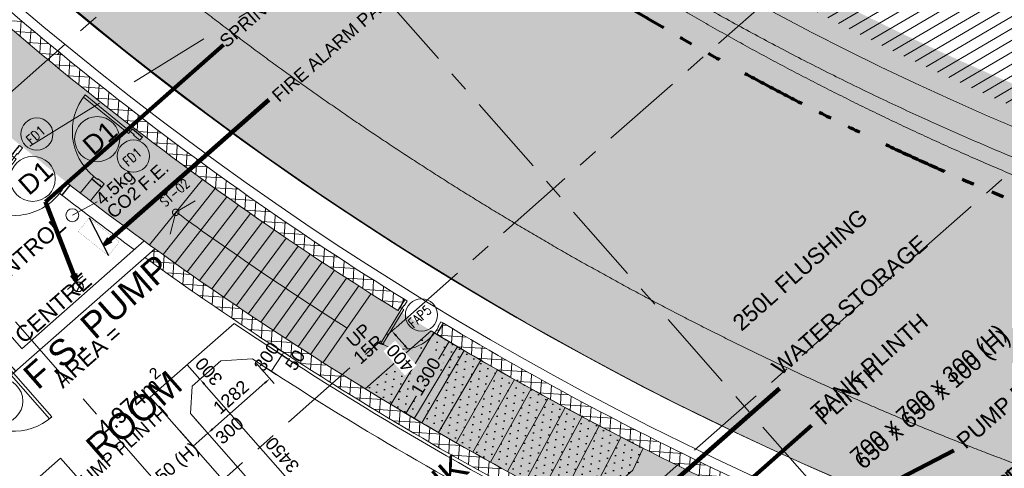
# Model space of a CAD drawing. Header units: millimetres. Extents: x 834119330 to 835277377, y 817781205 to 818243057.
# Tile 27 of 60: x 834337627 to 834352911, y 818032513 to 818039472. Entities that reach past the tile are written whole.
import ezdxf
from ezdxf.enums import TextEntityAlignment as Align
from ezdxf.xclip import XClip

# ---------------------------------------------------------------- set-up
doc = ezdxf.new("R2010")
doc.units = ezdxf.units.MM
doc.header["$LTSCALE"] = 100
doc.header["$XCLIPFRAME"] = 0
for name, pattern in [('CENTER', [2, 1.25, -0.25, 0.25, -0.25]), ('DASHDOT', [25.4, 12.7, -6.35, 0, -6.35]), ('DASHDOT2', [12.7, 6.35, -3.175, 0, -3.175]), ('Double dash', [24.5, 10, -3, 2, -3, 2, -4.5]), ('Grid Line', [22.225, 12.7, -3.175, 3.175, -3.175]), ('HIDDENX2', [19.05, 12.7, -6.35]), ('PHANTOM', [63.5, 31.75, -6.35, 6.35, -6.35, 6.35, -6.35])]:
    doc.linetypes.add(name, pattern=pattern)
doc.layers.get('0').update_dxf_attribs({"lineweight": 0})
doc.layers.get('Defpoints').update_dxf_attribs({"lineweight": 0})
for name, color, linetype, lineweight in [('A-ANNO-NPLT', 5, 'CENTER', 13), ('A-DETL-MBND', 5, 'Continuous', 5), ('A-DOOR', 6, 'Continuous', 13), ('A-WALL', 7, 'Continuous', 13), ('ATR01', 7, 'Continuous', 0), ('C-PROP-LINE', 91, 'Double dash', 70), ('DLN020__', 6, 'DASHDOT', 0), ('DLN030_1', 1, 'Continuous', 0), ('DLN0401_', 7, 'Continuous', 0), ('DLN040__', 3, 'Continuous', 0), ('DLN050_A', 2, 'Continuous', 0), ('DLN210__', 7, 'Continuous', 0), ('DLN240__', 1, 'Continuous', 0), ('DLN325__', 7, 'Continuous', 0), ('DLN580__', 4, 'Continuous', 0), ('DLN810__', 7, 'Continuous', 0), ('DLN914__', 5, 'PHANTOM', 0), ('FITDOOR', 7, 'Continuous', 0), ('HATCH', 8, 'Continuous', 0), ('HCL246', 1, 'Continuous', 0), ('MOE', 6, 'DASHDOT2', 0), ('Pump Plinth', 4, 'Continuous', 13), ('Rev_D', 20, 'Continuous', 0), ('SITE BOUNDARY', 4, 'Continuous', 0), ('XREF', 1, 'Continuous', 0)]:
    doc.layers.add(name, color=color, linetype=linetype, lineweight=lineweight)
doc.layers.add('DLN032__', color=7, linetype='Continuous')
doc.layers.add('DLN660', color=1, linetype='Continuous')
doc.styles.add('romans', font='romans.shx')
doc.styles.get("Standard").update_dxf_attribs({"font": 'swiss.ttf'})
doc.styles.add('StyleSwis721 Lt BT1', font='swissl.ttf')
doc.styles.add('Swis721tBT', font='swissl.ttf')
doc.dimstyles.new('INTDIM', dxfattribs={"dimtxt": 200, "dimasz": 125, "dimexe": 100, "dimexo": 150, "dimgap": 80, "dimtad": 1, "dimdec": 0, "dimzin": 11, "dimdsep": 46, "dimtxsty": 'StyleSwis721 Lt BT1', "dimblk1": '_Open3011', "dimblk2": '_Open3011', "dimsah": 1, "dimcen": -125, "dimclrd": 256, "dimclre": 256, "dimclrt": 2, "dimaunit": 1, "dimadec": 5, "dimazin": 0, "dimtfac": 1, "dimtdec": 0, "dimtofl": 0, "dimtmove": 2, "dimatfit": 3, "dimldrblk": '_Open3011', "dimfxl": 1, "dimtolj": 1, "dimtzin": 0, "dimlwd": -1, "dimlwe": -1, "dimarcsym": 0})
pattern_1 = [(86.3502, (834318555.22, 818029367.07), (-158.428, 10.1057), []), (176.3502, (834318555.22, 818029367.07), (-10.1057, -158.428), [])]

# ---------------------------------------------------------------- blocks, each defined once
blk = doc.blocks.new('DR1CL3')
at = {"layer": 'FITDOOR'}
for p, q in [((0, 0), (0, -37.5)), ((50, 0), (0, 0)), ((50, 0), (50, -50)), ((12, -37.5), (0, -37.5)), ((12, -87.5), (0, -87.5)), ((0, -87.5), (0, -125)), ((62.5, -125), (0, -125)), ((62.5, -50), (50, -50)), ((62.5, -50), (62.5, -125))]:
    blk.add_line(p, q, dxfattribs=at)
blk = doc.blocks.new('DR1CR3')
at = {"layer": 'FITDOOR'}
for p, q in [((-50, 0), (0, 0)), ((-50, 0), (-50, -50)), ((0, 0), (0, -37.5)), ((-62.5, -50), (-62.5, -125)), ((-62.5, -50), (-50, -50)), ((-62.5, -125), (0, -125)), ((-12, -37.5), (0, -37.5)), ((-12, -87.5), (0, -87.5)), ((0, -87.5), (0, -125))]:
    blk.add_line(p, q, dxfattribs=at)
blk = doc.blocks.new('d')
at = {"layer": 'FITDOOR', "color": 6}
for centre, start, end in [((93950, -51545), 270, 0), ((96450, -51545), 180, 270)]:
    blk.add_arc(centre, 1250, start, end, dxfattribs=at)
blk = doc.blocks.new('2.5m')
at = {"layer": 'FITDOOR', "extrusion": (0, 0, -1)}
for points in [[(-93950, -51545), (-93950, -52795), (-93905, -52795), (-93905, -51545), (-93950, -51545)], [(-96495, -51545), (-96495, -52795), (-96450, -52795), (-96450, -51545), (-96495, -51545)]]:
    blk.add_lwpolyline(points, dxfattribs=at)
at = {"layer": 'DLN240__'}
blk.add_blockref('d', (0, 0), dxfattribs=at)
at = {"layer": 'FITDOOR', "rotation": 180}
for name, p in [('DR1CR3', (93855, -51545)), ('DR1CL3', (96545, -51545))]:
    blk.add_blockref(name, p, dxfattribs=at)
blk = doc.blocks.new('_Open301')
at = {"layer": 'Rev_D', "linetype": 'ByBlock'}
blk.add_line((0, 0), (-1, 0), dxfattribs=at)
blk = doc.blocks.new('_Open3011')
at = {"layer": 'ATR01', "linetype": 'ByBlock'}
blk.add_line((0, 0), (-1, 0), dxfattribs=at)
at = {"layer": 'ATR01', "linetype": 'ByBlock', "yscale": 1.119319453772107, "zscale": 0.008}
blk.add_blockref('_Open301', (0, 0), dxfattribs=at)
blk = doc.blocks.new('*D135')
at = {"layer": 'Defpoints', "color": 0, "linetype": 'ByBlock', "transparency": 16777216}
for p in [(834340561, 818034014, 0), (834340426, 818033895), (834342840, 818031424, 0)]:
    blk.add_point(p, dxfattribs=at)
at = {"layer": 'DLN240__', "linetype": 'ByBlock', "transparency": 16777216}
for p, q in [((834340486, 818033948), (834340351, 818033829)), ((834342639, 818031380), (834340492, 818033820)), ((834342765, 818031358), (834342630, 818031239))]:
    blk.add_line(p, q, dxfattribs=at)
for points in [[(834340504, 818033831), (834340479, 818033809), (834340426, 818033895)], [(834342651, 818031391), (834342626, 818031369), (834342705, 818031305)]]:
    blk.add_solid(points, dxfattribs=at)
at = {"layer": 'DLN240__', "color": 2, "linetype": 'ByBlock', "transparency": 16777216, "insert": (834341703, 818032721), "char_height": 200, "attachment_point": 5, "rotation": 131.3502, "style": 'StyleSwis721 Lt BT1'}
blk.add_mtext('\\A1;3450', dxfattribs=at)
blk = doc.blocks.new('*D151')
at = {"layer": 'Defpoints', "color": 0, "linetype": 'ByBlock', "transparency": 16777216}
for p in [(834340276, 818033364, 0), (834340051, 818033166, 0), (834340322, 818032858)]:
    blk.add_point(p, dxfattribs=at)
at = {"layer": 'DLN240__', "linetype": 'ByBlock', "transparency": 16777216}
for p, q in [((834340342, 818033289), (834340613, 818032981)), ((834340117, 818033090), (834340388, 818032783)), ((834340547, 818033056), (834340322, 818032858))]:
    blk.add_line(p, q, dxfattribs=at)
at = {"layer": 'DLN240__', "color": 2, "linetype": 'ByBlock', "transparency": 16777216, "insert": (834340884, 818033099), "char_height": 200, "attachment_point": 5, "rotation": 41.3502, "style": 'StyleSwis721 Lt BT1'}
blk.add_mtext('\\A1;300', dxfattribs=at)
blk = doc.blocks.new('*D152')
at = {"layer": 'Defpoints', "color": 0, "linetype": 'ByBlock', "transparency": 16777216}
for p in [(834341239, 818034211, 0), (834340276, 818033364, 0), (834340547, 818033056)]:
    blk.add_point(p, dxfattribs=at)
at = {"layer": 'DLN240__', "linetype": 'ByBlock', "transparency": 16777216}
for p, q in [((834341305, 818034136), (834341575, 818033828)), ((834341434, 818033837), (834340622, 818033122)), ((834340342, 818033289), (834340613, 818032981))]:
    blk.add_line(p, q, dxfattribs=at)
for points in [[(834341423, 818033850), (834341445, 818033825), (834341509, 818033903)], [(834340611, 818033135), (834340633, 818033110), (834340547, 818033056)]]:
    blk.add_solid(points, dxfattribs=at)
at = {"layer": 'DLN240__', "color": 2, "linetype": 'ByBlock', "transparency": 16777216, "insert": (834340907, 818033617), "char_height": 200, "attachment_point": 5, "rotation": 41.3502, "style": 'StyleSwis721 Lt BT1'}
blk.add_mtext('\\A1;1282', dxfattribs=at)
blk = doc.blocks.new('*D153')
at = {"layer": 'Defpoints', "color": 0, "linetype": 'ByBlock', "transparency": 16777216}
for p in [(834341405, 818034461, 0), (834341239, 818034211, 0), (834341531, 818034017)]:
    blk.add_point(p, dxfattribs=at)
at = {"layer": 'DLN240__', "linetype": 'ByBlock', "transparency": 16777216}
for p, q in [((834341488, 818034405), (834341780, 818034211)), ((834341322, 818034155), (834341614, 818033962)), ((834341697, 818034267), (834341531, 818034017))]:
    blk.add_line(p, q, dxfattribs=at)
at = {"layer": 'DLN240__', "color": 2, "linetype": 'ByBlock', "transparency": 16777216, "insert": (834341461, 818034243), "char_height": 200, "attachment_point": 5, "rotation": 56.3881, "style": 'StyleSwis721 Lt BT1'}
blk.add_mtext('\\A1;300', dxfattribs=at)
blk = doc.blocks.new('*D154')
at = {"layer": 'Defpoints', "color": 0, "linetype": 'ByBlock', "transparency": 16777216}
for p in [(834341405, 818034461, 0), (834341432, 818034503, 0), (834341727, 818034312)]:
    blk.add_point(p, dxfattribs=at)
at = {"layer": 'DLN240__', "linetype": 'ByBlock', "transparency": 16777216}
for p, q in [((834341516, 818034449), (834341811, 818034258)), ((834341489, 818034406), (834341783, 818034216)), ((834341699, 818034270), (834341727, 818034312))]:
    blk.add_line(p, q, dxfattribs=at)
at = {"layer": 'DLN240__', "color": 2, "linetype": 'ByBlock', "transparency": 16777216, "insert": (834341904, 818034191), "char_height": 200, "attachment_point": 5, "rotation": 57.0507, "style": 'StyleSwis721 Lt BT1'}
blk.add_mtext('\\A1;50', dxfattribs=at)
blk = doc.blocks.new('DR1CD')
at = {"layer": 'FITDOOR'}
for p, q in [((0, 1), (45, 1)), ((0, 1), (0, 0)), ((45, 0), (45, 1)), ((0, 0), (45, 0))]:
    blk.add_line(p, q, dxfattribs=at)
blk = doc.blocks.new('DR1CM')
at = {"layer": 'FITDOOR', "color": 6}
blk.add_arc((0, 0), 1, 0, 90, dxfattribs=at)
blk = doc.blocks.new('DLN-Single Door - Opening 2 - 950 x2138 _WH_-1922936-Car Park_B2_F')
at = {"layer": 'DLN210__', "lineweight": 30}
for p, q in [((-500, -100), (-500, 100)), ((500, -100), (500, 100))]:
    blk.add_line(p, q, dxfattribs=at)
at = {"layer": 'FITDOOR'}
for p, q in [((-437, 100), (-500, 100)), ((-500, 63), (-500, 100)), ((-488, 63), (-500, 63)), ((-437, -25), (-437, 100)), ((438, 100), (500, 100)), ((438, -25), (438, 100)), ((488, 63), (500, 63)), ((500, 63), (500, 100)), ((-500, -100), (-500, -63)), ((-488, -63), (-500, -63)), ((-450, -100), (-500, -100)), ((-450, -100), (-450, -25)), ((-437, -25), (-450, -25)), ((438, -25), (450, -25)), ((450, -100), (450, -25)), ((450, -100), (500, -100)), ((488, -63), (500, -63)), ((500, -100), (500, -63))]:
    blk.add_line(p, q, dxfattribs=at)
at = {"layer": 'DLN325__', "extrusion": (0, 0, -1), "yscale": 899.9999999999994, "zscale": -0.9999999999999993, "rotation": 180}
blk.add_blockref('DR1CD', (450, -100), dxfattribs=at)
at = {"layer": 'DLN325__', "extrusion": (0, 0, -1), "xscale": 899.9999999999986, "yscale": 899.9999999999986, "zscale": -899.9999999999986, "rotation": 180}
blk.add_blockref('DR1CM', (450, -100), dxfattribs=at)
blk = doc.blocks.new('DLN-Single Door - Opening 5 -  950 x 2025 _WH_-1665005-Car Park_B2_F')
at = {"layer": 'A-DOOR'}
blk.add_blockref('DLN-Single Door - Opening 2 - 950 x2138 _WH_-1922936-Car Park_B2_F', (5, 0), dxfattribs=at)
blk = doc.blocks.new('DLN-Single Door - Opening 5 -  950 x 2025 _WH_-V7-Car Park_B1_F')
at = {"layer": 'A-DOOR', "extrusion": (0, 0, -1), "zscale": -1, "rotation": 180}
blk.add_blockref('DLN-Single Door - Opening 5 -  950 x 2025 _WH_-1665005-Car Park_B2_F', (-20, -50), dxfattribs=at)
blk = doc.blocks.new('*D174')
at = {"layer": 'Defpoints', "color": 0, "linetype": 'ByBlock', "transparency": 16777216}
for p in [(834340363, 818034239, 0), (834340561, 818034014, 0), (834340425, 818033895)]:
    blk.add_point(p, dxfattribs=at)
at = {"layer": 'DLN240__', "linetype": 'ByBlock', "transparency": 16777216}
for p, q in [((834340288, 818034173), (834340152, 818034054)), ((834340227, 818034120), (834340425, 818033895)), ((834340486, 818033948), (834340350, 818033828))]:
    blk.add_line(p, q, dxfattribs=at)
at = {"layer": 'DLN240__', "color": 2, "linetype": 'ByBlock', "transparency": 16777216, "insert": (834340563, 818034015), "char_height": 200, "attachment_point": 5, "rotation": 131.3502, "style": 'StyleSwis721 Lt BT1'}
blk.add_mtext('\\A1;300', dxfattribs=at)
blk = doc.blocks.new('A$C7BBB7913')
at = {"layer": 'DLN914__', "color": 3}
blk.add_arc((261.904, 50.426), 44.165, 222.6243, 277.571, dxfattribs=at)
blk = doc.blocks.new('*D184')
at = {"layer": 'Defpoints', "color": 0, "linetype": 'ByBlock', "transparency": 16777216}
for p in [(834344100, 818034592, 0), (834343431, 818033478, 0), (834343752, 818033285)]:
    blk.add_point(p, dxfattribs=at)
at = {"layer": 'DLN030_1', "linetype": 'ByBlock', "transparency": 16777216}
for p, q in [((834344229, 818034515), (834344507, 818034348)), ((834344357, 818034292), (834343816, 818033392)), ((834343560, 818033400), (834343838, 818033233))]:
    blk.add_line(p, q, dxfattribs=at)
at = {"layer": 'DLN030_1', "linetype": 'ByBlock', "transparency": 16777216, "xscale": 125, "yscale": 125, "zscale": 125}
for p, rotation in [((834344421, 818034399), 59.00770757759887), ((834343752, 818033285), 239.0077075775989)]:
    blk.add_blockref('_Open3011', p, dxfattribs=dict(at, rotation=rotation))
at = {"layer": 'DLN030_1', "color": 2, "linetype": 'ByBlock', "transparency": 16777216, "insert": (834343930, 818033936), "char_height": 200, "attachment_point": 5, "rotation": 59.0077, "style": 'StyleSwis721 Lt BT1', "bg_fill": 3, "box_fill_scale": 1.1, "bg_fill_color": 256, "bg_fill_true_color": 13158600, "bg_fill_transparency": 0}
blk.add_mtext('\\A1;1300', dxfattribs=at)
blk = doc.blocks.new('TRENCH')
at = {"linetype": 'ByBlock'}
h = blk.add_hatch(dxfattribs=at)
h.set_pattern_fill('DOTS', color=256, scale=75, angle=-0.3498)
h.set_pattern_definition([(41.000355, (-645108.42, -7523.12), (-33.18402, 128.91342), [0, -119.0625])])
edge = h.paths.add_edge_path()
edge.add_line((-386786, -20379), (-388147, -20379))
edge.add_arc((-339062, -5293), 51351, 197.0841, 201.4469)
edge.add_line((-386858, -24069), (-385865, -24069))
edge.add_line((-385865, -24069), (-385517, -23919))
edge.add_arc((-339090, -5295), 50024, 197.5495, 201.8582, ccw=False)
at = {"layer": 'DLN210__', "color": 8, "linetype": 'ByBlock'}
for p, q in [((-386602, -20947, 0), (-387837, -21354, 0)), ((-386506, -21232, 0), (-387741, -21638, 0)), ((-386411, -21516, 0), (-387641, -21937, 0)), ((-386312, -21799, 0), (-387542, -22221, 0)), ((-386213, -22082, 0), (-387438, -22519, 0)), ((-386111, -22364, 0), (-387336, -22800, 0)), ((-386008, -22646, 0), (-387228, -23097, 0)), ((-385902, -22927, 0), (-387122, -23378, 0)), ((-385797, -23208, 0), (-387011, -23673, 0)), ((-385657, -23564, 0), (-386872, -24029, 0))]:
    blk.add_line(p, q, dxfattribs=at)
at = {"layer": 'DLN210__', "color": 8, "linetype": 'ByBlock', "elevation": 0}
blk.add_lwpolyline([(-386786, -20379), (-388147, -20379, 0.019039), (-386858, -24069), (-385865, -24069), (-385517, -23919, -0.018803)], format="xyb", close=True, dxfattribs=at)
for points in [[(-386770, -20428), (-388010, -20820)], [(-386686, -20688), (-387926, -21080)]]:
    blk.add_lwpolyline(points, dxfattribs=at)
at = {"layer": 'HCL246', "color": 8, "linetype": 'ByBlock'}
blk.add_line((-386755, -20476, 0), (-386770, -20428, 0), dxfattribs=at)
blk = doc.blocks.new('A$C7285572E')
at = {"layer": 'A-ANNO-NPLT', "color": 3, "linetype": 'PHANTOM'}
blk.add_lwpolyline([(258.84, 2.508, -0.193746), (226.494, 18), (220.277, 12.528), (224.901, 7.274), (217.378, 0.653), (222.635, -5.321, -0.257063), (231.165, -8.395), (245.863, -25.096), (259.906, -12.737)], format="xyb", close=True, dxfattribs=at)
blk = doc.blocks.new('Family - ___-26817389-0291')
at = {"layer": 'C-PROP-LINE'}
blk.add_arc((-2752, 158797), 44165, 218.6257, 273.5728, dxfattribs=at)
blk = doc.blocks.new('Family - ___-36030442-0291')
at = {"layer": 'C-PROP-LINE'}
blk.add_arc((-2752, 158797), 44165, 218.6257, 273.5728, dxfattribs=at)
blk = doc.blocks.new('GFDFJ')
at = {"linetype": 'ByBlock'}
h = blk.add_hatch(color=8, dxfattribs=at)
h.dxf.hatch_style = 1
edge = h.paths.add_edge_path()
edge.add_arc((-2752, 159183), 42838, 220.0801, 274.2535)
edge.add_line((425, 116463), (425, 115861))
edge.add_arc((-2752, 159183), 43438, 220.0801, 274.1946, ccw=False)
edge.add_arc((20699921, -24510401), 32205390, 130.0795301, 130.0805975, ccw=False)
edge = h.paths.add_edge_path(flags=17)
edge.add_arc((-36053, 131517), 50, 292.254, 322.6083)
edge.add_line((-36013, 131487), (-35876, 131592))
edge.add_arc((-35894, 131638), 50, 291.067, 323.7953)
edge.add_line((-35854, 131609), (-35726, 131706))
edge.add_arc((-35759, 131408), 300, 40.0801, 83.7627, ccw=False)
edge.add_line((-35529, 131601), (-35988, 131215))
edge.add_arc((-35759, 131408), 300, 171.0995, 220.0795, ccw=False)
edge.add_line((-36055, 131455), (-36034, 131471))
edge = h.paths.add_edge_path(flags=17)
edge.add_arc((-36053, 131517), 50, 292.254, 322.6083)
edge.add_line((-36013, 131487), (-35876, 131592))
edge.add_arc((-35894, 131638), 50, 291.067, 323.7953)
edge.add_line((-35854, 131609), (-35726, 131706))
edge.add_arc((-35759, 131408), 300, 40.0801, 83.7627, ccw=False)
edge.add_line((-35529, 131601), (-35988, 131215))
edge.add_arc((-35759, 131408), 300, 171.0995, 220.0795, ccw=False)
edge.add_line((-36055, 131455), (-36034, 131471))
edge = h.paths.add_edge_path(flags=0)
edge.add_line((-35988, 131215), (-35529, 131601))
edge.add_arc((-35759, 131408), 300, 40.0801, 83.7627)
edge.add_line((-35726, 131706), (-35854, 131609))
edge.add_arc((-35894, 131638), 50, 291.067, 323.7953, ccw=False)
edge.add_line((-35876, 131592), (-36013, 131487))
edge.add_arc((-36053, 131517), 50, 292.254, 322.6083, ccw=False)
edge.add_line((-36034, 131471), (-36055, 131455))
edge.add_arc((-35759, 131408), 300, 171.0995, 220.0795)
at = {"layer": 'A-DETL-MBND', "color": 10}
blk.add_arc((-2752, 159183, 0), 43888, 236.2473, 253.1899, dxfattribs=at)
at = {"layer": 'C-PROP-LINE'}
for name in ['Family - ___-26817389-0291', 'Family - ___-36030442-0291']:
    blk.add_blockref(name, (0, 0), dxfattribs=at)
blk = doc.blocks.new('Grid Line')
at = {"layer": 'DLN020__', "linetype": 'Grid Line'}
for p, q in [((7860.9, -35085.3), (7860.9, 27471)), ((15490.9, -35085.3), (15490.9, 27471)), ((-9985.2, 6689), (30672.2, 6689)), ((-9985.2, 0), (30672.2, 0)), ((-9985.2, -4490.4), (30672.2, -4490.4))]:
    blk.add_line(p, q, dxfattribs=at)
blk = doc.blocks.new('*D2109')
at = {"layer": 'Defpoints', "color": 0, "linetype": 'ByBlock', "transparency": 16777216}
for p in [(834343537, 818034759), (834343405, 818034643)]:
    blk.add_point(p, dxfattribs=at)
at = {"layer": 'DLN240__', "linetype": 'ByBlock', "transparency": 16777216}
for p, q in [((834343462, 818034693), (834343330, 818034577)), ((834343603, 818034418), (834343471, 818034568)), ((834343726, 818034393), (834343594, 818034277))]:
    blk.add_line(p, q, dxfattribs=at)
at = {"layer": 'DLN240__', "color": 2, "linetype": 'ByBlock', "transparency": 16777216, "insert": (834343532, 818034222), "char_height": 200, "attachment_point": 5, "rotation": 131.3502, "style": 'StyleSwis721 Lt BT1', "bg_fill": 3, "box_fill_scale": 1.1, "bg_fill_color": 256, "bg_fill_true_color": 13158600, "bg_fill_transparency": 0}
blk.add_mtext('\\A1;400', dxfattribs=at)
at = {"layer": 'Defpoints', "color": 0, "linetype": 'ByBlock', "transparency": 16777216}
blk.add_point((834343801, 818034459, 0), dxfattribs=at)
at = {"layer": 'DLN240__', "linetype": 'ByBlock', "transparency": 16777216}
for points in [[(834343459, 818034557), (834343484, 818034579), (834343405, 818034643)], [(834343591, 818034407), (834343616, 818034429), (834343669, 818034343)]]:
    blk.add_solid(points, dxfattribs=at)

msp = doc.modelspace()

# ---------------------------------------------------------------- hatches: boundary and pattern name
at = {"linetype": 'ByBlock'}
h = msp.add_hatch(dxfattribs=at)
h.set_pattern_fill('ANSI37', color=8, scale=50)
h.set_pattern_definition(pattern_1)
edge = h.paths.add_edge_path()
edge.add_line((834333972.2, 818042668.7), (834334121, 818042799.7))
edge.add_line((834334121, 818042799.7), (834334460.6, 818042419.2))
edge.add_line((834334460.6, 818042419.2), (834334454.5, 818042413.8))
edge.add_arc((834369920.1, 818077571.9), 49939, 224.75052, 238.19995)
edge.add_line((834343604.4, 818035129.1), (834343499, 818034959.1))
edge.add_arc((834369580, 818077095.3), 49554.8, 224.31059, 238.24378, ccw=False)
edge.add_line((834334120.4, 818042479), (834334166.5, 818042426.6))
edge.add_line((834334166.5, 818042426.6), (834333972.2, 818042668.7))
h = msp.add_hatch(dxfattribs=at)
h.set_pattern_fill('ANSI37', color=8, scale=50)
h.set_pattern_definition(pattern_1)
edge = h.paths.add_edge_path()
edge.add_arc((834369876, 818077502.8), 49857, 239.00763, 245.05836)
edge.add_line((834348851.6, 818032295.5), (834348767.1, 818032114))
edge.add_arc((834369905, 818077553), 50115, 239.00874, 245.05243, ccw=False)
edge.add_line((834344100.5, 818034592.1), (834344203.4, 818034763.6))
at = {"layer": 'A-WALL', "linetype": 'ByBlock'}
h = msp.add_hatch(dxfattribs=at)
h.set_pattern_fill('EARTH', color=1, scale=70, angle=45)
h.set_pattern_definition([(86.3502, (834259067.97, 817913852.15), (-415.3025, 471.8944), [444.5, -444.5]), (86.3502, (834258901.62, 817913862.76), (-415.3025, 471.8944), [444.5, -444.5]), (86.3502, (834258735.27, 817913873.37), (-415.3025, 471.8944), [444.5, -444.5]), (176.3502, (834258683.36, 817913932.35), (-471.8944, -415.3025), [444.5, -444.5]), (176.3502, (834258693.97, 817914098.7), (-471.8944, -415.3025), [444.5, -444.5]), (176.3502, (834258704.6, 817914265.05), (-471.8944, -415.3025), [444.5, -444.5])])
edge = h.paths.add_edge_path()
edge.add_line((834340573.9, 818045816.1), (834336024.8, 818041812.5))
edge.add_arc((834369885.6, 818077441.2), 49152.4, 226.4573, 266.43381)
edge.add_line((834366828.2, 818028384), (834367803.6, 818014432.8))
edge.add_line((834367803.6, 818014432.8), (834358038.5, 818005838.6))
edge.add_line((834358038.5, 818005838.6), (834354765.1, 818002958.1))
edge.add_line((834354765.1, 818002958.1), (834360515.3, 817996424.3))
edge.add_line((834360515.3, 817996424.3), (834377661.1, 818011513.8))
edge.add_line((834377661.1, 818011513.8), (834376055.4, 818034955.1))
edge.add_arc((834369649.8, 818077415.9), 42941.2, 227.38201, 278.57894, ccw=False)
at = {"layer": 'DLN210__', "linetype": 'Continuous', "ltscale": 0.2}
h = msp.add_hatch(dxfattribs=at)
h.set_pattern_fill('DGN_ANSI31', color=8, scale=50, style=0, pattern_type=2)
h.set_pattern_definition([(210.400428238, (863011267.5, 1206484926.75), (80.333883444, -136.92344456), [])])
edge = h.paths.add_edge_path()
edge.add_arc((834371684.1, 818081146.7), 41786.9, 227.65707, 266.3878)
edge.add_line((834369051.4, 818039442.9), (834369410, 818034561))
edge.add_arc((834370323.2, 818078040.6), 43489.2, 224.03554, 268.79679, ccw=False)
edge.add_line((834339058.5, 818047811), (834338455.7, 818047878.7))
edge.add_line((834338455.7, 818047878.7), (834337717.5, 818047229))
edge.add_line((834337717.5, 818047229), (834337630.3, 818047351.8))
edge.add_line((834337630.3, 818047351.8), (834341102.7, 818050353))
edge.add_arc((834342265.5, 818048857.1), 1894.7, 47.81157, 127.85705, ccw=False)
at = {"layer": 'HATCH'}
h = msp.add_hatch(dxfattribs=at)
h.set_pattern_fill('ANSI37', color=8, scale=50)
h.set_pattern_definition([(86.34984, (834357388.73, 818073559.81), (-158.42796, 10.1067), []), (176.34984, (834357388.73, 818073559.81), (-10.1067, -158.42796), [])])
edge = h.paths.add_edge_path()
edge.add_line((834339724.7, 818035919.5), (834339570.7, 818035784))
edge.add_arc((834370367.4, 818078400.2), 52579.2, 234.14618, 243.6197)
edge.add_line((834347005, 818031296.3), (834343600.4, 818028300))
edge.add_line((834343600.4, 818028300), (834343732.5, 818028149.9))
edge.add_line((834343732.5, 818028149.9), (834347361.8, 818031343.9))
edge.add_arc((834370331.1, 818078343.2), 52311.8, 234.19153, 243.95444, ccw=False)
at = {"layer": 'HATCH', "linetype": 'Continuous', "ltscale": 0.2}
h = msp.add_hatch(dxfattribs=at)
h.set_pattern_fill('DGN_ANSI31', color=8, scale=25, style=0, pattern_type=2)
h.set_pattern_definition([(210.400428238, (848684328.11, 1012279243.28), (40.166941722, -68.46172228), [])])
edge = h.paths.add_edge_path()
edge.add_line((834304369.9, 818035393.6), (834304072.5, 818035435.5))
edge.add_line((834304072.5, 818035435.5), (834304030.7, 818034793.1))
edge.add_line((834304030.7, 818034793.1), (834293138.2, 818027176))
edge.add_line((834293138.2, 818027176), (834292658.4, 818027311.6))
edge.add_line((834292658.4, 818027311.6), (834292163.3, 818025227.6))
edge.add_line((834292163.3, 818025227.6), (834293757.1, 818024607))
edge.add_line((834293757.1, 818024607), (834294865.4, 818023967.6))
edge.add_line((834294865.4, 818023967.6), (834296156.9, 818022940))
edge.add_line((834296156.9, 818022940), (834297099.8, 818021932.8))
edge.add_line((834297099.8, 818021932.8), (834302306.7, 818016010.1))
edge.add_line((834302306.7, 818016010.1), (834273579.6, 817990755.2))
edge.add_line((834273579.6, 817990755.2), (834331000.9, 817925420.6))
edge.add_line((834331000.9, 817925420.6), (834375196.2, 817964315.9))
edge.add_line((834375196.2, 817964315.9), (834374066.3, 817980996.7))
edge.add_line((834374066.3, 817980996.7), (834339463.3, 818020376.1))
edge.add_arc((834328000.5, 818007970.7), 16890.5, 47.26121, 51.69748)
edge.add_arc((834333427.8, 818015250.8), 7817.6, 49.84168, 69.2308)
edge.add_arc((834333018.9, 818015427.3), 7810.3, 65.9651, 78.45877)
edge.add_arc((834332634.6, 818013897.1), 9386.7, 78.02895, 87.71232)
edge.add_arc((834332591.4, 818014607.8), 8678.6, 87.24053, 99.73592)
edge.add_line((834331123.8, 818023161.4), (834329930.9, 818024516.8))
edge.add_line((834329930.9, 818024516.8), (834326628.6, 818028269.1))
edge.add_line((834326628.6, 818028269.1), (834325599.3, 818029438.7))
edge.add_line((834325599.3, 818029438.7), (834316188.4, 818021156.4))
edge.add_line((834316188.4, 818021156.4), (834313686.5, 818024016.5))
edge.add_line((834313686.5, 818024016.5), (834313235.7, 818023646.4))
edge.add_line((834313235.7, 818023646.4), (834312968.7, 818023950.2))
edge.add_line((834312968.7, 818023950.2), (834311053.4, 818022266.5))
edge.add_line((834311053.4, 818022266.5), (834308435.8, 818025244))
edge.add_line((834308435.8, 818025244), (834306762.3, 818027183.3))
edge.add_arc((834311650.7, 818031401.6), 6456.8, 206.93823, 220.79234, ccw=False)
edge.add_arc((834329611.1, 818040528.5), 26603.2, 202.06495, 206.93823, ccw=False)
edge.add_arc((834312203.4, 818033472.4), 7819.8, 183.39777, 202.06495, ccw=False)
edge.add_arc((834329308.3, 818034488), 24954.8, 177.92009, 183.39777, ccw=False)

# ---------------------------------------------------------------- linework, layer by layer
at = {"layer": 'A-DOOR', "color": 0}
msp.add_line((834338212.5, 818038932.5, 0), (834338250.2, 818038972.6, 0), dxfattribs=at)
at = {"layer": 'DLN0401_', "color": 0}
msp.add_circle((834338828.9, 818037619.6, 0), 350, dxfattribs=at)
at = {"layer": 'DLN050_A'}
for centre in [(834339391.1, 818037356.6, 0), (834343863.3, 818034891, 0)]:
    msp.add_circle(centre, 250, dxfattribs=at)
at = {"layer": 'DLN210__', "lineweight": 13}
for p, q in [((834338777.1, 818037040.6, 0), (834338566.9, 818036781.5, 0)), ((834338940.3, 818036924.3, 0), (834338726, 818036660, 0)), ((834339558.7, 818036039.9, 0), (834337659.7, 818034368.6, 0)), ((834339724.7, 818035919.5, 0), (834337641.7, 818034086.3, 0)), ((834336933.3, 818035194.6, 0), (834337659.9, 818034368.8, 0)), ((834343604.4, 818035129.1, 0), (834343499, 818034959.1, 0)), ((834344203.9, 818034764.3, 0), (834344100.5, 818034592.1, 0)), ((834337641.7, 818034086.3, 0), (834337495.5, 818033957.6, 0))]:
    msp.add_line(p, q, dxfattribs=at)
at = {"layer": 'DLN210__', "color": 8, "linetype": 'ByBlock'}
msp.add_line((834343500.7, 818034961.8, 0), (834343604.4, 818035129.1, 0), dxfattribs=at)
at = {"layer": 'DLN210__'}
for p, q in [((834340955.3, 818034760.6, 0), (834339654.6, 818033615.9, 0)), ((834341933.9, 818031026.1, 0), (834339654.6, 818033615.9, 0)), ((834339654.6, 818033615.9, 0), (834340976, 818032114.5, 0))]:
    msp.add_line(p, q, dxfattribs=at)
at = {"layer": 'DLN210__', "elevation": 0}
msp.add_lwpolyline([(834342070.4, 818028751.9), (834342971.2, 818029544.7), (834343630.4, 818028795.6), (834346154.4, 818031017), (834346108.9, 818031376.6, -0.0275523), (834341238.8, 818034210.9), (834340746.7, 818034177.4), (834340303.2, 818033787.1), (834340276.2, 818033363.7), (834342241.2, 818031131), (834342198.4, 818030459.5), (834341279.4, 818029650.7), (834342070.4, 818028751.9), (834342070.4, 818028751.9)], format="xyb", dxfattribs=at)
at = {"layer": 'DLN210__', "lineweight": 13}
for centre, radius, start, end in [((834369580, 818077095.3, 0), 49554.8, 224.61072, 238.24378), ((834369905, 818077553, 0), 49915, 224.86876, 238.2032), ((834369386.7, 818076963.1, 0), 50640.1, 232.2142, 238.07634), ((834369690.9, 818077371.6, 0), 51348.9, 232.23765, 233.85714), ((834369386.7, 818076963.1, 0), 50840.1, 234.0933, 238.07634), ((834369876, 818077502.8, 0), 49857, 239.00763, 245.05836), ((834369905, 818077553, 0), 50115, 239.00875, 245.05243), ((834369872.6, 818077498.2, 0), 51351.3, 237.93192, 244.58281), ((834369872.6, 818077498.2, 0), 51551.3, 237.93192, 243.66682)]:
    msp.add_arc(centre, radius, start, end, dxfattribs=at)
at = {"layer": 'DLN210__'}
msp.add_arc((834369905, 818077553, 0), 51665, 235.92104, 243.57889, dxfattribs=at)
at = {"layer": 'DLN240__', "color": 1}
msp.add_arc((834368841.9, 818076114.9, 0), 48980.7, 234.00459, 237.75549, dxfattribs=at)
at = {"layer": 'DLN580__', "color": 1, "linetype": 'HIDDENX2'}
msp.add_line((834364809.9, 818054171, 0), (834333277.7, 818034730.9, 0), dxfattribs=at)
at = {"layer": 'DLN580__'}
msp.add_circle((834338444.8, 818036438.9, 0), 100, dxfattribs=at)
at = {"layer": 'DLN810__', "color": 1}
msp.add_line((834338658.3, 818032807.6, 0), (834338658.3, 818032807.6, 0), dxfattribs=at)

# ---------------------------------------------------------------- block references
at = {"layer": 'A-DOOR', "extrusion": (1.68258e-14, 3.37587e-16, -1), "zscale": -1, "rotation": 309.051384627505}
msp.add_blockref('DLN-Single Door - Opening 5 -  950 x 2025 _WH_-V7-Car Park_B1_F', (-834339115.2, 818037378, 0), dxfattribs=at)
at = {"layer": 'A-DOOR', "extrusion": (3.18992e-16, -2.1612e-16, -1), "xscale": 0.7017500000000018, "yscale": 0.7017500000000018, "zscale": -0.70175, "rotation": 211.3218032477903}
msp.add_blockref('DLN-Single Door - Opening 5 -  950 x 2025 _WH_-V7-Car Park_B1_F', (-834343834.4, 818034865.9, 0), dxfattribs=at)
at = {"layer": 'Defpoints', "xscale": 999.9999999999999, "yscale": 999.9999999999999, "zscale": 999.9999999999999, "rotation": 359.9996445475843}
msp.add_blockref('A$C7BBB7913', (834108256.5, 818027353.4, 0), dxfattribs=at)
at = {"layer": 'DLN032__', "linetype": 'ByBlock', "rotation": 41.3498412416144}
msp.add_blockref('TRENCH', (834620905.9, 818305474.6, 0), dxfattribs=at)
at = {"layer": 'DLN240__', "rotation": 311.3494866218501}
msp.add_blockref('2.5m', (834312727.2, 818137050.7, 0), dxfattribs=at)

# ---------------------------------------------------------------- texts
at = {"layer": 'DLN0401_', "style": 'Swis721tBT'}
msp.add_text('D1', height=300, rotation=41.35021, dxfattribs=at).set_placement((834338770.9, 818037347.6, 0))
at = {"layer": 'DLN0401_'}
for s, p in [('UP', (834342809.3, 818034371.8, 0)), ('15R', (834342916.1, 818034113.6, 0))]:
    msp.add_text(s, height=200, rotation=41.35021, dxfattribs=at).set_placement(p)
at = {"layer": 'DLN0401_', "color": 0, "insert": (834336308.8, 818036000.1, 0), "char_height": 250, "width": 2364.189, "attachment_point": 1, "rotation": 41.3502, "line_spacing_factor": 2.20667}
msp.add_mtext('\\A1;FIRE\\PCONTROL\\PCENTRE\\PAREA = 4.974m{\\H0.7x;\\S2^ ;}', dxfattribs=at)
at = {"layer": 'DLN040__', "color": 0, "attachment_point": 1, "rotation": 41.3502, "line_spacing_factor": 2.20667}
for s, insert, char_height, width in [('250L FLUSHING WATER STORAGE TANK PLINTH \\P700 x 700 x 300 (H)', (834348666.6, 818034816.5, 0), 250, 3470.405), ('PLINTH \\P800 x 800 x 100 (H)', (834352745.1, 818032302.4, 0), 250, 5066.658), ('\\fSwis721 BT|b0|i0|c0|p0;\\C0;F.S. TANK', (834342359, 818030996.6, 0), 400, 3314.147)]:
    msp.add_mtext(s, dxfattribs=dict(at, insert=insert, char_height=char_height, width=width))
at = {"layer": 'DLN040__', "color": 0, "insert": (834337643.1, 818034015.1, 0), "char_height": 400, "attachment_point": 1, "rotation": 41.3502, "line_spacing_factor": 2.20667}
msp.add_mtext('F.S. PUMP\\PROOM', dxfattribs=at)
at = {"layer": 'DLN050_A', "style": 'romans', "width": 0.8}
for s, rotation, p in [('FD1', 41.35021, (834339374, 818037341.5, 0)), ('FAP5', 41.65261, (834343837.7, 818034868.2, 0))]:
    msp.add_text(s, height=150, rotation=rotation, dxfattribs=at).set_placement(p, align=Align.MIDDLE_CENTER)
at = {"layer": 'DLN210__', "color": 2, "insert": (834343664.9, 818035605.2), "char_height": 200, "attachment_point": 7, "rotation": 41.3502, "style": 'StyleSwis721 Lt BT1'}
msp.add_mtext('\\A1;', dxfattribs=at)
at = {"layer": 'DLN580__', "style": 'Swis721tBT'}
for s, p in [('4.5kg', (834338912.4, 818036577.4, 0)), ('CO2 F.E.', (834339086.4, 818036374.1, 0))]:
    msp.add_text(s, height=200, rotation=41.35021, dxfattribs=at).set_placement(p)

# ---------------------------------------------------------------- dimensions: what is measured, and where the dimension line sits
at = {"layer": 'DLN240__', "linetype": 'ByBlock'}
for base, p1, p2, angle, picture, middle in [((834341530.6, 818034016.9, 0), (834341404.9, 818034460.7, 0), (834341238.8, 818034210.9, 0), 236.3881, '*D153', (834341461.4, 818034243.1, 0)), ((834340546.8, 818033056.3, 0), (834341238.8, 818034210.9, 0), (834340276.2, 818033363.7, 0), 221.35021, '*D152', (834340907.4, 818033617, 0)), ((834340425.7, 818033894.9, 0), (834342840.2, 818031424, 0), (834340560.9, 818034013.9, 0), 131.35019, '*D135', (834341702.6, 818032720.7, 0))]:
    dim = msp.add_linear_dim(base=base, p1=p1, p2=p2, angle=angle, dimstyle='INTDIM', override={"dimasz": 100, "dimexo": 100, "dimtix": 1, "dimtofl": 1, "dimfxl": 100, "dimarcsym": 2}, dxfattribs=at)
    dim.commit()
    dim.dimension.update_dxf_attribs({"geometry": picture, "text_midpoint": middle})
for base, p1, p2, angle, picture, middle in [((834341726.6, 818034312.2, 0), (834341404.9, 818034460.7, 0), (834341432.3, 818034502.9, 0), 57.05071, '*D154', (834341904.3, 818034191.2, 0)), ((834340425.3, 818033894.5, 0), (834340362.7, 818034239.1, 0), (834340560.9, 818034013.9, 0), 311.35019, '*D174', (834340562.5, 818034015.3, 0)), ((834340321.7, 818032857.9, 0), (834340276.2, 818033363.7, 0), (834340051, 818033165.5, 0), 221.35021, '*D151', (834340884.5, 818033098.7, 0))]:
    dim = msp.add_linear_dim(base=base, p1=p1, p2=p2, angle=angle, dimstyle='INTDIM', override={"dimasz": 100, "dimexo": 100, "dimtix": 1, "dimtofl": 1, "dimfxl": 100, "dimarcsym": 2}, dxfattribs=at)
    dim.commit()
    dim.dimension.update_dxf_attribs({"geometry": picture, "text_midpoint": middle, "dimtype": 160})

# ---------------------------------------------------------------- leaders
at = {"layer": 'DLN030_1'}
for points in [[(834347171, 818030757.7, 0), (834349919, 818033176.2, 0)], [(834348064.7, 818030232.7, 0), (834349315.3, 818031333.3, 0), (834352127.6, 818032789.3, 0)]]:
    msp.add_leader(points, dimstyle='INTDIM', override={"dimscale": 1, "dimtxt": 100, "dimasz": 100, "dimgap": 30, "dimtad": 0, "dimclrd": 0, "dimldrblk": 'Open30', "dimlwd": 65534}, dxfattribs=at)

# ---------------------------------------------------------------- next in the draw order: dimensions: what is measured, and where the dimension line sits
at = {"layer": 'DLN030_1', "color": 1, "linetype": 'ByBlock'}
dim = msp.add_aligned_dim(p1=(834344100.5, 818034592.1, 0), p2=(834343431.1, 818033477.7, 0), distance=374.4, dimstyle='INTDIM', override={"dimtfill": 1, "dimarcsym": 2}, dxfattribs=at)
dim.commit()
dim.dimension.update_dxf_attribs({"geometry": '*D184', "text_midpoint": (834343930, 818033936.2, 0)})

# ---------------------------------------------------------------- next in the draw order: hatches: boundary and pattern name
at = {"layer": 'HATCH'}
h = msp.add_hatch(dxfattribs=at)
h.set_pattern_fill('ANSI35', color=8, scale=50)
h.set_pattern_definition([(86.34984, (834357388.73, 818073559.8), (-316.856, 20.2134), []), (86.34984, (834357557.26, 818073708.13), (-316.856, 20.2134), [396.875, -79.375, 0, -79.375])])
h.paths.add_polyline_path([(834358846.6, 818023653.3), (834358582.5, 818027400.2), (834357633.1, 818027624), (834356869.8, 818027824.1), (834355922.9, 818028075.7), (834355370.2, 818028235.2), (834355029.7, 818028336.8), (834353585.1, 818028796.9), (834352558.9, 818029152.4), (834350808.4, 818029816.1), (834348686.4, 818030720.8), (834347517.8, 818031268.1), (834346473.3, 818031787.9), (834345688.6, 818032198.1), (834344749.4, 818032712.2), (834344082.6, 818033092.8), (834342975.4, 818033754.6), (834341277.6, 818034840.7), (834340073, 818035669.9), (834339063.3, 818036405.6), (834338436.9, 818036881.6), (834336841.9, 818038165.5), (834335065.1, 818039728.1), (834333098.9, 818041641.5), (834333005.2, 818041751.1), (834333994.6, 818042621.9), (834334057.5, 818042550.4), (834334320.9, 818042264.7), (834334844.6, 818041732.8), (834335793.5, 818040850.2), (834336957.9, 818039793.8), (834337971.3, 818038929.8), (834338852.2, 818038218.1), (834340187.2, 818037200), (834341980.1, 818035939.1), (834343091.5, 818035214.5), (834344100.5, 818034592.1), (834344764.8, 818034200), (834345708.6, 818033666.3), (834346251.4, 818033371.3), (834347508.2, 818032721.1), (834348096.2, 818032432.2), (834348767.1, 818032114), (834350341, 818031414.5), (834351309.2, 818031015.8), (834352332.2, 818030620), (834353028.1, 818030365.3), (834353947.2, 818030046.6), (834354620.1, 818029825.8), (834355372.2, 818029591.4), (834355985.5, 818029409.9), (834356900.4, 818029155.6), (834358173.8, 818028830.4), (834359017.8, 818028634.8), (834359607.8, 818028507.3), (834359940.9, 818023744)])

# ---------------------------------------------------------------- next in the draw order: block references
at = {"layer": 'DLN660', "linetype": 'ByBlock', "xscale": 1000, "yscale": 1000, "zscale": 1000, "rotation": 359.9996454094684}
msp.add_blockref('A$C7285572E', (834108000.9, 818027128.4, 0), dxfattribs=at)

# ---------------------------------------------------------------- next in the draw order: block references
at = {"layer": 'XREF'}
ref = msp.add_blockref('GFDFJ', (834383479.8, 817919256.6, 0), dxfattribs=dict(at, rotation=3.918723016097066))
XClip(ref).set_block_clipping_path([(5485.2871387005, 92439.0911762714), (5734.8095794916, 123267.2635626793), (-2738.982164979, 122624.1580972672), (-16369.5680283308, 125518.488471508), (-29756.8661227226, 134340.3785476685), (-32895.8137737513, 137192.1962072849), (-39207.4881345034, 133495.6045802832), (-38879.1816080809, 130880.8986371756), (-26117.7251902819, 119750.611079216), (-11436.3051451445, 114233.6986478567), (-1047.9157642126, 113228.8738565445), (-1506.6967458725, 92323.6383593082)])

# ---------------------------------------------------------------- next in the draw order: linework, layer by layer
at = {"layer": 'A-WALL', "color": 5, "lineweight": 13}
for radius, start, end in [(49265, 224.25612, 266.41942), (49765, 224.22686, 265.91498)]:
    msp.add_arc((834369905, 818077553, 0), radius, start, end, dxfattribs=at)
at = {"layer": 'DLN0401_', "color": 0}
for centre in [(834337829.2, 818037004, 0), (834337325.2, 818033556.7)]:
    msp.add_circle(centre, 350, dxfattribs=at)
at = {"layer": 'DLN050_A'}
msp.add_circle((834337893.6, 818037697.8, 0), 250, dxfattribs=at)
at = {"layer": 'DLN240__', "color": 1}
for p, q in [((834339643, 818035978.6, 0), (834340466.8, 818036994.2, 0)), ((834340658.9, 818036855.5, 0), (834339852.4, 818035827.4, 0)), ((834340841.8, 818036724.7, 0), (834340040.3, 818035693.2, 0)), ((834341025.3, 818036594.7, 0), (834340228.7, 818035559.9, 0)), ((834341209.3, 818036465.6, 0), (834340417.6, 818035427.4, 0)), ((834341393.9, 818036337.3, 0), (834340607.2, 818035295.9, 0)), ((834341579, 818036209.9, 0), (834340797.3, 818035165.2, 0)), ((834341764.6, 818036083.4, 0), (834340987.9, 818035035.5, 0)), ((834341951.3, 818035957.4, 0), (834341174.7, 818034909.6, 0)), ((834342137.5, 818035832.9, 0), (834341370.9, 818034778.6, 0)), ((834342324.8, 818035709, 0), (834341563.2, 818034651.5, 0)), ((834342513.1, 818035585.6, 0), (834341751.6, 818034528.2, 0)), ((834342700.9, 818035463.7, 0), (834341949.5, 818034400, 0)), ((834342889.7, 818035342.4, 0), (834342143.4, 818034275.6, 0)), ((834343080.3, 818035224, 0), (834342337.8, 818034152.2, 0))]:
    msp.add_line(p, q, dxfattribs=at)
at = {"layer": 'DLN240__', "color": 1, "elevation": 0}
msp.add_lwpolyline([(834340351.1, 818036659.9), (834340048.9, 818036483.8), (834339961, 818036145.3)], dxfattribs=at)
at = {"layer": 'DLN580__', "elevation": 0}
msp.add_lwpolyline([(834338444.8, 818036438.9), (834338828.4, 818036648.5)], dxfattribs=at)
at = {"layer": 'DLN660', "linetype": 'ByBlock'}
for p, q in [((834338703.8, 818036399.2), (834339004.8, 818035812.9)), ((834338369, 818035288.3, 0), (834338607.1, 818035497.8, 0)), ((834338515.8, 818035254.1, 0), (834338580.5, 818035391.6, 0))]:
    msp.add_line(p, q, dxfattribs=at)
at = {"layer": 'DLN660', "linetype": 'ByBlock', "const_width": 2, "elevation": 0}
msp.add_lwpolyline([(834338534.5, 818036185.5), (834338703.8, 818036399.2), (834339174.1, 818036026.7), (834339004.8, 818035812.9)], close=True, dxfattribs=at)
at = {"layer": 'DLN660', "linetype": 'ByBlock'}
msp.add_circle((834338533.8, 818035329.6, 0), 77.6, dxfattribs=at)
at = {"layer": 'MOE', "color": 2, "ltscale": 1.5}
msp.add_circle((834340048.9, 818036483.8, 0), 50, dxfattribs=at)
at = {"layer": 'Pump Plinth', "extrusion": (0.000166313, -0.000188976, 1), "elevation": -15833.4}
msp.add_lwpolyline([(834338645.1, 818032231.9), (834338194.7, 818031835.5), (834337798.3, 818032285.9), (834338248.7, 818032682.3), (834338645.1, 818032231.9)], dxfattribs=at)

# ---------------------------------------------------------------- next in the draw order: block references
at = {"layer": 'A-DOOR', "extrusion": (1.94428e-14, 2.05486e-14, -1), "zscale": -1, "rotation": 218.1822637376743}
msp.add_blockref('DLN-Single Door - Opening 5 -  950 x 2025 _WH_-V7-Car Park_B1_F', (-834337904.1, 818037111.6, 0), dxfattribs=at)
at = {"layer": 'A-DOOR', "extrusion": (-3.55094e-15, 1.99128e-14, -1), "xscale": -1, "zscale": -1, "rotation": 138.6498041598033}
msp.add_blockref('DLN-Single Door - Opening 5 -  950 x 2025 _WH_-V7-Car Park_B1_F', (-834337177.2, 818033744.1, 0), dxfattribs=at)
at = {"layer": 'SITE BOUNDARY', "color": 1, "rotation": 41.35019583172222}
msp.add_blockref('Grid Line', (834334280.8, 818026612.6, 0), dxfattribs=at)

# ---------------------------------------------------------------- next in the draw order: texts
at = {"layer": 'DLN0401_', "style": 'Swis721tBT'}
msp.add_text('D1', height=300, rotation=41.35021, dxfattribs=at).set_placement((834337771.2, 818036732, 0))
at = {"layer": 'DLN040__', "color": 0, "attachment_point": 1, "rotation": 41.3502, "line_spacing_factor": 2.20667}
for s, insert, char_height, width in [('SPRINKLER CONTROL VALVE', (834340707.2, 818039176.5, 0), 200, 6757.399), ('FIRE ALARM PANEL ', (834341520.3, 818038332.5, 0), 200, 6757.399), ('PLINTH \\P650 x 650 x 100 (H)', (834349950, 818033358.2, 0), 250, 5066.658), ('PUMP PLINTH \\P1500 x 700 x 300 (H)', (834352143.8, 818032985.6, 0), 250, 5066.658), ('F.S. PUMP PLINTH \\P600 x 600 x 350 (H)', (834337963.3, 818031869.3, 0), 200, 6757.399)]:
    msp.add_mtext(s, dxfattribs=dict(at, insert=insert, char_height=char_height, width=width))
at = {"layer": 'DLN050_A', "style": 'romans', "width": 0.8}
for s, p in [('FD1', (834337876.4, 818037682.7, 0)), ('ST-02', (834340033.4, 818036788.6, 0))]:
    msp.add_text(s, height=150, rotation=41.35021, dxfattribs=at).set_placement(p, align=Align.MIDDLE_CENTER)

# ---------------------------------------------------------------- next in the draw order: leaders
at = {"layer": 'DLN030_1'}
for points, override in [([(834338498.4, 818035432.8, 0), (834338027, 818036648.3, 0), (834340791.3, 818039081, 0)], {"dimscale": 1, "dimtxt": 100, "dimasz": 100, "dimgap": 30, "dimtad": 0, "dimclrd": 0, "dimldrblk": 'Open30', "dimlwd": 65534}), ([(834338954.3, 818035993.1, 0), (834341496, 818038230, 0)], {"dimtxt": 100, "dimasz": 100, "dimgap": 30, "dimtad": 0, "dimclrd": 0, "dimldrblk": 'Open30', "dimlwd": 65534}), ([(834345685.6, 818029626.1, 0), (834345863.5, 818030620.9, 0), (834349422.5, 818033753, 0)], {"dimtxt": 100, "dimasz": 100, "dimgap": 30, "dimtad": 0, "dimclrd": 0, "dimldrblk": 'Open30', "dimlwd": 65534})]:
    msp.add_leader(points, dimstyle='INTDIM', override=override, dxfattribs=at)

# ---------------------------------------------------------------- next in the draw order: dimensions: what is measured, and where the dimension line sits
at = {"layer": 'DLN240__', "linetype": 'ByBlock'}
dim = msp.add_linear_dim(base=(834343405.2, 818034642.7, 0), p1=(834343801.2, 818034458.6, 0), p2=(834343537.1, 818034758.8, 0), angle=311.3502, dimstyle='INTDIM', override={"dimasz": 100, "dimexo": 100, "dimtix": 1, "dimtofl": 1, "dimfxl": 100, "dimtfill": 1, "dimarcsym": 2}, dxfattribs=at)
dim.commit()
dim.dimension.update_dxf_attribs({"geometry": '*D2109', "text_midpoint": (834343532.5, 818034221.5, 0), "dimtype": 160})

# ---------------------------------------------------------------- next in the draw order: linework, layer by layer
at = {"layer": 'Defpoints', "color": 8, "linetype": 'ByBlock', "elevation": 0}
msp.add_lwpolyline([(834340573.9, 818045816.1), (834336024.8, 818041812.5, 0.1762213), (834366828.2, 818028384), (834367803.6, 818014432.8), (834358038.5, 818005838.6), (834354765.1, 818002958.1), (834360515.3, 817996424.3), (834377661.1, 818011513.8), (834376055.4, 818034955.1, -0.2271803)], format="xyb", close=True, dxfattribs=at)

doc.saveas('drawing.dxf')
